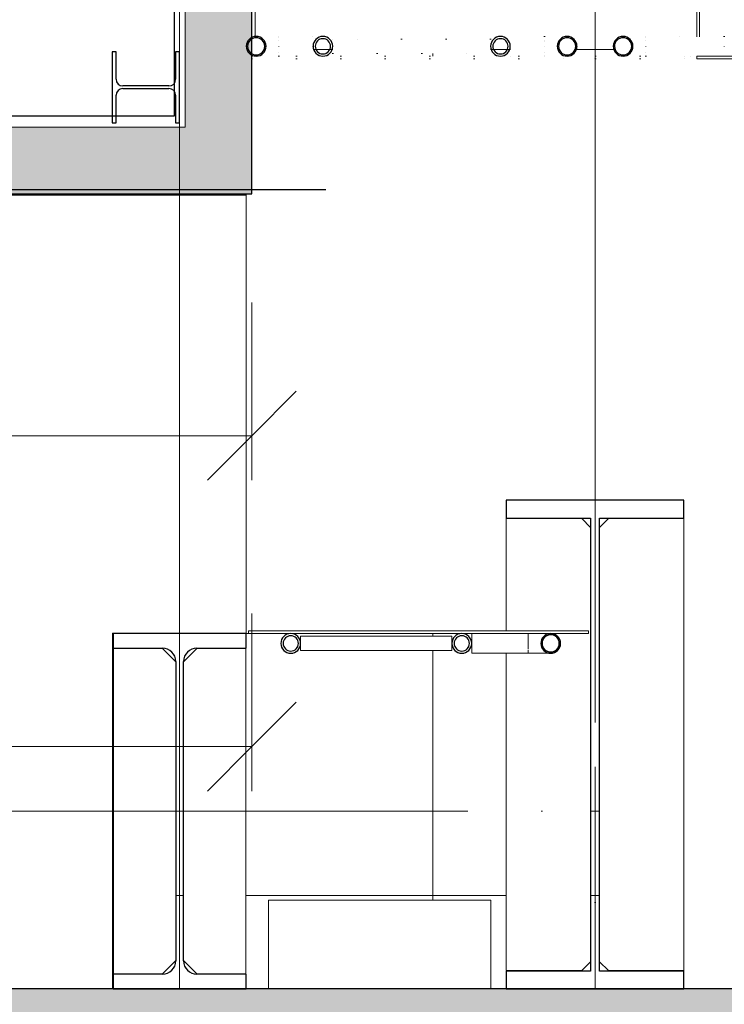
# Model space of a CAD drawing. Header units: millimetres. Extents: x 157133 to 260102, y -21587 to 34582.
# Tile 19 of 65: x 173410 to 174996, y 7315 to 9532. Entities that reach past the tile are written whole.
import ezdxf

# ---------------------------------------------------------------- set-up
doc = ezdxf.new("R2010")
doc.units = ezdxf.units.MM
for name, pattern in [('IMPORT-B_CARA_09', [100, 0, -100]), ('IMPORT-HP_01_CER_B', [800, 500, -100, 100, -100]), ('Osa', [2000, 1000, -500, 0, -500]), ('Čerchovaná 20mm', [3000, 2000, -500, 0, -500])]:
    doc.linetypes.add(name, pattern=pattern)
for name, color, linetype, lineweight in [('CA_IMPORTY18', 8, 'Continuous', 9), ('CA_KOTY', 3, 'Continuous', 9), ('CA_KOTY-100', 3, 'Continuous', 9), ('CA_OSY', 5, 'Osa', 9), ('CA_PODLAHA25', 7, 'Continuous', 13), ('CA_POHHRA25', 7, 'Continuous', 13), ('CA_REZY', 1, 'Continuous', 25), ('CA_SRAFY', 9, 'Continuous', 25)]:
    doc.layers.add(name, color=color, linetype=linetype, lineweight=lineweight)
doc.styles.add('Arial_4', font='arial.ttf', dxfattribs={"width": 0.8, "height": 200})
doc.dimstyles.new('HP_Přímá_-_2_mm_Ariel_1-100_1', dxfattribs={"dimscale": 304.8, "dimtxt": 204.05188, "dimasz": 0.656168, "dimexe": 0.328084, "dimexo": 0.0625, "dimgap": 0.164042, "dimtad": 1, "dimdec": 0, "dimzin": 0, "dimdsep": 46, "dimtxsty": 'Arial_4', "dimblk1": 'OBLIQUE', "dimblk2": 'OBLIQUE', "dimsah": 1, "dimcen": 0.09, "dimazin": 0, "dimtfac": 1, "dimtdec": 4, "dimtix": 1, "dimtmove": 0, "dimatfit": 3, "dimfxl": 0.984252, "dimfxlon": 1, "dimtvp": 1, "dimtolj": 1, "dimtzin": 0, "dimarcsym": 2})

# ---------------------------------------------------------------- blocks, each defined once
blk = doc.blocks.new('ocelová kce final - 11542_003_OK-HALA_TaO-2_ET_AciS_2025-05-29_upr_dwg-2597525-PŮDORYS _8_000 _ vestavek V7')
at = {"layer": 'CA_IMPORTY18', "color": 57}
for p, q in [((173940, 9494.2), (173940, 11690)), ((174934, 11685), (174934, 9493.4)), ((174940, 11685), (174940, 9493.4)), ((174114.5, 9465), (174070.6, 9465)), ((174340, 9456.3), (174340, 9450)), ((174340, 9450), (174340, 9456.3)), ((174514.3, 9465), (174469.7, 9465)), ((174747, 9465), (174662.8, 9465)), ((174705, 9450), (174705, 8450)), ((174705, 8450), (174705, 9450)), ((174934, 9450), (175610.7, 9450)), ((174934, 9450), (174934, 9444)), ((174934, 9444), (175610.7, 9444)), ((173920, 9139.9), (173920, 8150)), ((173920, 9139.9), (173920, 8151)), ((174505, 8450), (174505, 8156)), ((174705, 8450), (174505, 8450)), ((174705, 8450), (174905, 8450)), ((174905, 8450), (174905, 7350)), ((174505, 8409), (174675, 8409)), ((174675, 8409), (174695, 8389)), ((174715, 8389), (174735, 8409)), ((174735, 8409), (174905, 8409)), ((174695, 8389), (174695, 7411)), ((174715, 7411), (174715, 8389)), ((173920, 8151), (173619, 8151)), ((173619, 8151), (173619, 7350)), ((173620, 8070), (173620, 8151)), ((173920, 8150), (173620, 8150)), ((173925, 8150), (173920, 8150)), ((174690, 8156), (173925, 8156)), ((173925, 8156), (173925, 8150)), ((174690, 8150), (173925, 8150)), ((174382.7, 8143.8), (174042.3, 8143.8)), ((174042.3, 8111.8), (174042.3, 8143.8)), ((174340, 8150), (174340, 8143.8)), ((174340, 8143.8), (174340, 8150)), ((174382.7, 8111.8), (174382.7, 8143.8)), ((174554, 8150), (174427.3, 8150)), ((174427.3, 8127.8), (174427.3, 8150)), ((174554, 8149.7), (174554, 8150)), ((174554, 8140.9), (174554, 8148.5)), ((174554, 8140.8), (174554, 8139.2)), ((174554, 8127.8), (174554, 8139.2)), ((174690, 8150), (174690, 8156)), ((173621.2, 8116), (173731.2, 8116)), ((173621.2, 7384), (173621.2, 8116)), ((173731.2, 8116), (173761.2, 8086)), ((173778.7, 8086), (173808.8, 8116)), ((173808.8, 8116), (173918.7, 8116)), ((173918.7, 8116), (173918.7, 7384)), ((174427.3, 8105.5), (174427.3, 8127.8)), ((174554, 8115.5), (174554, 8127.8)), ((174042.3, 8111.8), (174382.7, 8111.8)), ((174340, 8111.8), (174340, 7549.9)), ((174340, 7549.9), (174340, 8111.8)), ((174427.3, 8105.5), (174554, 8105.5)), ((174505, 7391), (174505, 8106.6)), ((174554, 8107), (174554, 8113.4)), ((174554, 8105.5), (174554, 8105.8)), ((173761.2, 8086), (173761.2, 7414)), ((173778.7, 7414), (173778.7, 8086)), ((173621.2, 7670), (173619, 7670)), ((173621.2, 7430), (173619, 7430)), ((173620, 7430), (173620, 7425)), ((173620, 7350), (173620, 7425)), ((173761.2, 7414), (173731.2, 7384)), ((173808.8, 7384), (173778.7, 7414)), ((174695, 7411), (174675, 7391)), ((174735, 7391), (174715, 7411)), ((173731.2, 7384), (173621.2, 7384)), ((173918.7, 7384), (173808.8, 7384)), ((174675, 7391), (174505, 7391)), ((174905, 7391), (174735, 7391)), ((173619, 7350), (167881, 7350)), ((173970, 7350), (173620, 7350)), ((174905, 7350), (174470, 7350)), ((174905, 7350), (175610.7, 7350))]:
    blk.add_line(p, q, dxfattribs=at)
at = {"layer": 'CA_IMPORTY18', "color": 57, "linetype": 'IMPORT-B_CARA_09'}
for p, q in [((173993.2, 9494.5), (173993.2, 9494.2)), ((173993.2, 9493), (173993.2, 9485.4)), ((174070, 9494.5), (173993.2, 9494.5)), ((174070, 9494.5), (174070, 9472.3)), ((174591, 9494.5), (174514.3, 9494.5)), ((174514.3, 9472.3), (174514.3, 9494.5)), ((174591, 9494.2), (174591, 9494.5)), ((174591, 9485.4), (174591, 9493)), ((174995.7, 9494.5), (174819, 9494.5)), ((174819, 9494.5), (174819, 9494.2)), ((174819, 9493), (174819, 9485.4)), ((174995.7, 9494.5), (174995.7, 9472.3)), ((173993.2, 9484.5), (173993.2, 9472.3)), ((173993.2, 9472.3), (173993.2, 9459.2)), ((174070, 9472.3), (174070, 9450)), ((174469.7, 9488.3), (174114.5, 9488.3)), ((174114.5, 9488.3), (174114.5, 9456.3)), ((174469.7, 9488.3), (174469.7, 9456.3)), ((174514.3, 9450), (174514.3, 9472.3)), ((174591, 9483.4), (174591, 9485.3)), ((174591, 9472.3), (174591, 9484.5)), ((174591, 9459.2), (174591, 9472.3)), ((174819, 9484.5), (174819, 9472.3)), ((174819, 9472.3), (174819, 9460)), ((174995.7, 9472.3), (174995.7, 9450)), ((173932.5, 9450), (174704, 9450)), ((173993.2, 9457.5), (173993.2, 9459.3)), ((173993.2, 9457.9), (173993.2, 9451.5)), ((173993.2, 9450.3), (173993.2, 9450)), ((173993.2, 9450), (174070, 9450)), ((174114.5, 9456.3), (174469.7, 9456.3)), ((174514.3, 9450), (174591, 9450)), ((174591, 9459.3), (174591, 9459.2)), ((174591, 9451.5), (174591, 9457.9)), ((174591, 9450), (174591, 9450.3)), ((174704, 9444), (174704, 9450)), ((174706, 9450), (174934, 9450)), ((174706, 9450), (174706, 9444)), ((174819, 9457.5), (174819, 9459.2)), ((174819, 9457.9), (174819, 9451.5)), ((174819, 9450.3), (174819, 9450)), ((174819, 9450), (174995.7, 9450)), ((174934, 9444), (174934, 9450)), ((173932.5, 9444), (174704, 9444)), ((174706, 9444), (174934, 9444))]:
    blk.add_line(p, q, dxfattribs=at)
at = {"layer": 'CA_IMPORTY18', "color": 57, "linetype": 'IMPORT-HP_01_CER_B'}
for p, q in [((174705, 9450), (174705, 9465)), ((174705, 7349.9), (174705, 8450)), ((173770, 7349.9), (173770, 8150)), ((173619, 7750), (173621.2, 7750)), ((173761.2, 7750), (173778.7, 7750)), ((173918.7, 7750), (174505, 7750)), ((174695, 7750), (174715, 7750))]:
    blk.add_line(p, q, dxfattribs=at)
at = {"layer": 'CA_IMPORTY18', "color": 57, "linetype": 'IMPORT-B_CARA_09', "flags": 128}
for points in [[(173932.6, 9492.3), (173933.4, 9492.6), (173934.2, 9493), (173935, 9493.3), (173935.9, 9493.6), (173936.7, 9493.8), (173937.6, 9494), (173938.5, 9494.2), (173939.3, 9494.3), (173940.2, 9494.4), (173941.1, 9494.5), (173942, 9494.5), (173942.2, 9494.5)], [(173942.2, 9494.5), (173942.3, 9494.5), (173942.4, 9494.5), (173942.6, 9494.5), (173942.9, 9494.5), (173943.3, 9494.5), (173943.7, 9494.5), (173944.2, 9494.5), (173944.8, 9494.5), (173945.5, 9494.5), (173946.3, 9494.5), (173947.1, 9494.5), (173948, 9494.5), (173949, 9494.5), (173950, 9494.5), (173951.2, 9494.5), (173952.3, 9494.5), (173953.6, 9494.5), (173954.9, 9494.5), (173956.3, 9494.5), (173957.7, 9494.5), (173959.2, 9494.5), (173960.8, 9494.5), (173962.4, 9494.5), (173964, 9494.5), (173965.7, 9494.5), (173967.4, 9494.5), (173969.2, 9494.5), (173971, 9494.5), (173972.9, 9494.5), (173974.8, 9494.5), (173976.7, 9494.5), (173978.6, 9494.5), (173980.6, 9494.5), (173982.6, 9494.5), (173984.6, 9494.5), (173986.6, 9494.5), (173988.6, 9494.5), (173990.7, 9494.5), (173992.7, 9494.5), (173993.2, 9494.5)], [(173961.6, 9472.3), (173961.6, 9473), (173961.5, 9473.8), (173961.5, 9474.6), (173961.4, 9475.3), (173961.2, 9476.1), (173961, 9476.8), (173960.8, 9477.6), (173960.6, 9478.3), (173960.4, 9479.1), (173960.1, 9479.8), (173959.8, 9480.5), (173959.4, 9481.2), (173959, 9481.9), (173958.6, 9482.5), (173958.2, 9483.2), (173957.8, 9483.8), (173957.3, 9484.4), (173956.8, 9485), (173956.3, 9485.6), (173955.7, 9486.1), (173955.2, 9486.7), (173954.6, 9487.2), (173954, 9487.6), (173953.3, 9488.1), (173952.7, 9488.5), (173952, 9488.9), (173951.4, 9489.3), (173950.7, 9489.7), (173950, 9490), (173949.3, 9490.3), (173948.5, 9490.6), (173947.8, 9490.8), (173947.1, 9491), (173946.3, 9491.2), (173945.5, 9491.3), (173944.8, 9491.4), (173944, 9491.5), (173943.2, 9491.6), (173942.5, 9491.6), (173942.2, 9491.6)], [(174591, 9494.5), (174593, 9494.5), (174595.1, 9494.5), (174597.1, 9494.5), (174599.1, 9494.5), (174601.1, 9494.5), (174603.1, 9494.5), (174605.1, 9494.5), (174607, 9494.5), (174609, 9494.5), (174610.9, 9494.5), (174612.7, 9494.5), (174614.6, 9494.5), (174616.3, 9494.5), (174618.1, 9494.5), (174619.8, 9494.5), (174621.5, 9494.5), (174623.1, 9494.5), (174624.6, 9494.5), (174626.1, 9494.5), (174627.6, 9494.5), (174629, 9494.5), (174630.3, 9494.5), (174631.6, 9494.5), (174632.8, 9494.5), (174633.9, 9494.5), (174635, 9494.5), (174636, 9494.5), (174636.9, 9494.5), (174637.8, 9494.5), (174638.5, 9494.5), (174639.2, 9494.5), (174639.9, 9494.5), (174640.4, 9494.5), (174640.9, 9494.5), (174641.3, 9494.5), (174641.6, 9494.5), (174641.8, 9494.5), (174641.9, 9494.5), (174642, 9494.5), (174642, 9494.5)], [(174642, 9491.6), (174641.2, 9491.6), (174640.5, 9491.5), (174639.7, 9491.5), (174638.9, 9491.4), (174638.2, 9491.2), (174637.4, 9491), (174636.7, 9490.8), (174635.9, 9490.6), (174635.2, 9490.4), (174634.5, 9490.1), (174633.8, 9489.8), (174633.1, 9489.4), (174632.4, 9489), (174631.7, 9488.6), (174631.1, 9488.2), (174630.4, 9487.8), (174629.8, 9487.3), (174629.2, 9486.8), (174628.7, 9486.3), (174628.1, 9485.7), (174627.6, 9485.2), (174627.1, 9484.6), (174626.6, 9484), (174626.1, 9483.3), (174625.7, 9482.7), (174625.3, 9482), (174624.9, 9481.4), (174624.6, 9480.7), (174624.3, 9480), (174624, 9479.3), (174623.7, 9478.5), (174623.5, 9477.8), (174623.3, 9477.1), (174623.1, 9476.3), (174622.9, 9475.5), (174622.8, 9474.8), (174622.7, 9474), (174622.7, 9473.2), (174622.7, 9472.5), (174622.7, 9472.3)], [(174642, 9494.5), (174642.9, 9494.5), (174643.8, 9494.4), (174644.7, 9494.3), (174645.5, 9494.2), (174646.4, 9494.1), (174647.3, 9493.9), (174648.1, 9493.6), (174649, 9493.4), (174649.8, 9493.1), (174650.7, 9492.7), (174651.5, 9492.4), (174652.3, 9492), (174653.1, 9491.6), (174653.8, 9491.1), (174654.6, 9490.6), (174655.3, 9490.1), (174656, 9489.6), (174656.7, 9489), (174657.3, 9488.4), (174658, 9487.8), (174658.6, 9487.1), (174659.1, 9486.4), (174659.7, 9485.7), (174660.2, 9485), (174660.7, 9484.3), (174661.2, 9483.5), (174661.6, 9482.7), (174662, 9481.9), (174662.4, 9481.1), (174662.7, 9480.3), (174663, 9479.5), (174663.3, 9478.6), (174663.6, 9477.8), (174663.8, 9476.9), (174663.9, 9476), (174664.1, 9475.2), (174664.2, 9474.3), (174664.2, 9473.4), (174664.2, 9472.5), (174664.3, 9472.3)], [(174745.8, 9472.3), (174745.8, 9473.1), (174745.8, 9474), (174745.9, 9474.9), (174746, 9475.8), (174746.2, 9476.7), (174746.4, 9477.5), (174746.6, 9478.4), (174746.9, 9479.2), (174747.2, 9480.1), (174747.5, 9480.9), (174747.9, 9481.7), (174748.3, 9482.5), (174748.7, 9483.3), (174749.1, 9484.1), (174749.6, 9484.8), (174750.2, 9485.5), (174750.7, 9486.2), (174751.3, 9486.9), (174751.9, 9487.6), (174752.5, 9488.2), (174753.1, 9488.8), (174753.8, 9489.4), (174754.5, 9490), (174755.2, 9490.5), (174756, 9491), (174756.7, 9491.4), (174757.5, 9491.9), (174758.3, 9492.3), (174759.1, 9492.6), (174759.9, 9493), (174760.8, 9493.3), (174761.6, 9493.6), (174762.5, 9493.8), (174763.3, 9494), (174764.2, 9494.2), (174765.1, 9494.3), (174766, 9494.4), (174766.9, 9494.5), (174767.8, 9494.5), (174768, 9494.5)], [(174768, 9494.5), (174768, 9494.5), (174768.2, 9494.5), (174768.4, 9494.5), (174768.7, 9494.5), (174769, 9494.5), (174769.5, 9494.5), (174770, 9494.5), (174770.6, 9494.5), (174771.3, 9494.5), (174772, 9494.5), (174772.9, 9494.5), (174773.8, 9494.5), (174774.7, 9494.5), (174775.8, 9494.5), (174776.9, 9494.5), (174778.1, 9494.5), (174779.3, 9494.5), (174780.7, 9494.5), (174782, 9494.5), (174783.5, 9494.5), (174785, 9494.5), (174786.5, 9494.5), (174788.1, 9494.5), (174789.8, 9494.5), (174791.4, 9494.5), (174793.2, 9494.5), (174795, 9494.5), (174796.8, 9494.5), (174798.6, 9494.5), (174800.5, 9494.5), (174802.4, 9494.5), (174804.4, 9494.5), (174806.3, 9494.5), (174808.3, 9494.5), (174810.3, 9494.5), (174812.3, 9494.5), (174814.4, 9494.5), (174816.4, 9494.5), (174818.4, 9494.5), (174819, 9494.5)], [(174787.4, 9472.3), (174787.3, 9473), (174787.3, 9473.8), (174787.2, 9474.6), (174787.1, 9475.3), (174787, 9476.1), (174786.8, 9476.8), (174786.6, 9477.6), (174786.4, 9478.3), (174786.1, 9479.1), (174785.8, 9479.8), (174785.5, 9480.5), (174785.2, 9481.2), (174784.8, 9481.9), (174784.4, 9482.5), (174784, 9483.2), (174783.5, 9483.8), (174783, 9484.4), (174782.5, 9485), (174782, 9485.6), (174781.5, 9486.1), (174780.9, 9486.7), (174780.3, 9487.2), (174779.7, 9487.6), (174779.1, 9488.1), (174778.5, 9488.5), (174777.8, 9488.9), (174777.1, 9489.3), (174776.4, 9489.7), (174775.7, 9490), (174775, 9490.3), (174774.3, 9490.6), (174773.5, 9490.8), (174772.8, 9491), (174772, 9491.2), (174771.3, 9491.3), (174770.5, 9491.4), (174769.8, 9491.5), (174769, 9491.6), (174768.2, 9491.6), (174768, 9491.6)], [(173942.2, 9452.9), (173943, 9452.9), (173943.8, 9453), (173944.6, 9453), (173945.3, 9453.1), (173946.1, 9453.3), (173946.8, 9453.5), (173947.6, 9453.7), (173948.3, 9453.9), (173949.1, 9454.1), (173949.8, 9454.4), (173950.5, 9454.7), (173951.2, 9455.1), (173951.9, 9455.5), (173952.5, 9455.9), (173953.2, 9456.3), (173953.8, 9456.7), (173954.4, 9457.2), (173955, 9457.7), (173955.6, 9458.2), (173956.1, 9458.8), (173956.7, 9459.3), (173957.2, 9459.9), (173957.6, 9460.5), (173958.1, 9461.2), (173958.5, 9461.8), (173958.9, 9462.5), (173959.3, 9463.1), (173959.7, 9463.8), (173960, 9464.5), (173960.3, 9465.2), (173960.6, 9466), (173960.8, 9466.7), (173961, 9467.4), (173961.2, 9468.2), (173961.3, 9469), (173961.4, 9469.7), (173961.5, 9470.5), (173961.6, 9471.3), (173961.6, 9472), (173961.6, 9472.3)], [(174622.7, 9472.3), (174622.7, 9471.5), (174622.7, 9470.7), (174622.8, 9469.9), (174622.9, 9469.2), (174623, 9468.4), (174623.2, 9467.7), (174623.4, 9466.9), (174623.6, 9466.2), (174623.9, 9465.4), (174624.2, 9464.7), (174624.5, 9464), (174624.8, 9463.3), (174625.2, 9462.6), (174625.6, 9462), (174626, 9461.3), (174626.5, 9460.7), (174627, 9460.1), (174627.5, 9459.5), (174628, 9458.9), (174628.5, 9458.4), (174629.1, 9457.8), (174629.7, 9457.3), (174630.3, 9456.9), (174630.9, 9456.4), (174631.5, 9456), (174632.2, 9455.6), (174632.9, 9455.2), (174633.6, 9454.8), (174634.3, 9454.5), (174635, 9454.2), (174635.7, 9453.9), (174636.5, 9453.7), (174637.2, 9453.5), (174638, 9453.3), (174638.7, 9453.2), (174639.5, 9453.1), (174640.2, 9453), (174641, 9452.9), (174641.8, 9452.9), (174642, 9452.9)], [(174664.3, 9472.3), (174664.2, 9471.4), (174664.2, 9470.5), (174664.1, 9469.6), (174664, 9468.7), (174663.8, 9467.8), (174663.6, 9467), (174663.4, 9466.1), (174663.1, 9465.3), (174662.8, 9464.4), (174662.5, 9463.6), (174662.1, 9462.8), (174661.7, 9462), (174661.3, 9461.2), (174660.9, 9460.4), (174660.4, 9459.7), (174659.8, 9459), (174659.3, 9458.3), (174658.7, 9457.6), (174658.1, 9456.9), (174657.5, 9456.3), (174656.9, 9455.7), (174656.2, 9455.1), (174655.5, 9454.5), (174654.8, 9454), (174654, 9453.5), (174653.3, 9453.1), (174652.5, 9452.6), (174651.7, 9452.2), (174650.9, 9451.9), (174650.1, 9451.5), (174649.2, 9451.2), (174648.4, 9450.9), (174647.5, 9450.7), (174646.7, 9450.5), (174645.8, 9450.3), (174644.9, 9450.2), (174644, 9450.1), (174643.1, 9450), (174642.2, 9450), (174642, 9450)], [(174768, 9450), (174767.1, 9450), (174766.2, 9450.1), (174765.3, 9450.2), (174764.5, 9450.3), (174763.6, 9450.4), (174762.7, 9450.6), (174761.9, 9450.9), (174761, 9451.1), (174760.2, 9451.4), (174759.3, 9451.8), (174758.5, 9452.1), (174757.7, 9452.5), (174756.9, 9452.9), (174756.2, 9453.4), (174755.4, 9453.9), (174754.7, 9454.4), (174754, 9454.9), (174753.3, 9455.5), (174752.7, 9456.1), (174752, 9456.7), (174751.4, 9457.4), (174750.9, 9458.1), (174750.3, 9458.8), (174749.8, 9459.5), (174749.3, 9460.2), (174748.8, 9461), (174748.4, 9461.8), (174748, 9462.6), (174747.6, 9463.4), (174747.3, 9464.2), (174747, 9465), (174746.7, 9465.9), (174746.4, 9466.7), (174746.2, 9467.6), (174746.1, 9468.5), (174745.9, 9469.3), (174745.8, 9470.2), (174745.8, 9471.1), (174745.8, 9472), (174745.8, 9472.3)], [(174768, 9452.9), (174768.8, 9452.9), (174769.5, 9453), (174770.3, 9453), (174771.1, 9453.1), (174771.8, 9453.3), (174772.6, 9453.5), (174773.3, 9453.7), (174774.1, 9453.9), (174774.8, 9454.1), (174775.5, 9454.4), (174776.2, 9454.7), (174776.9, 9455.1), (174777.6, 9455.5), (174778.3, 9455.9), (174778.9, 9456.3), (174779.6, 9456.7), (174780.2, 9457.2), (174780.8, 9457.7), (174781.3, 9458.2), (174781.9, 9458.8), (174782.4, 9459.3), (174782.9, 9459.9), (174783.4, 9460.5), (174783.9, 9461.2), (174784.3, 9461.8), (174784.7, 9462.5), (174785.1, 9463.1), (174785.4, 9463.8), (174785.7, 9464.5), (174786, 9465.2), (174786.3, 9466), (174786.5, 9466.7), (174786.7, 9467.4), (174786.9, 9468.2), (174787.1, 9469), (174787.2, 9469.7), (174787.3, 9470.5), (174787.3, 9471.3), (174787.3, 9472), (174787.4, 9472.3)], [(173942.2, 9450), (173941.4, 9450), (173940.5, 9450.1), (173939.6, 9450.2), (173938.7, 9450.3), (173937.8, 9450.4), (173937, 9450.6), (173936.1, 9450.9), (173935.3, 9451.1), (173934.4, 9451.4), (173933.6, 9451.8), (173932.8, 9452.1)], [(173993.2, 9450), (173991.2, 9450), (173989.2, 9450), (173987.1, 9450), (173985.1, 9450), (173983.1, 9450), (173981.1, 9450), (173979.2, 9450), (173977.2, 9450), (173975.3, 9450), (173973.4, 9450), (173971.5, 9450), (173969.7, 9450), (173967.9, 9450), (173966.2, 9450), (173964.5, 9450), (173962.8, 9450), (173961.2, 9450), (173959.6, 9450), (173958.1, 9450), (173956.7, 9450), (173955.3, 9450), (173953.9, 9450), (173952.7, 9450), (173951.5, 9450), (173950.3, 9450), (173949.3, 9450), (173948.3, 9450), (173947.3, 9450), (173946.5, 9450), (173945.7, 9450), (173945, 9450), (173944.4, 9450), (173943.8, 9450), (173943.4, 9450), (173943, 9450), (173942.7, 9450), (173942.5, 9450), (173942.3, 9450), (173942.3, 9450), (173942.2, 9450)], [(174642, 9450), (174642, 9450), (174641.8, 9450), (174641.6, 9450), (174641.3, 9450), (174641, 9450), (174640.5, 9450), (174640, 9450), (174639.4, 9450), (174638.7, 9450), (174638, 9450), (174637.1, 9450), (174636.2, 9450), (174635.3, 9450), (174634.2, 9450), (174633.1, 9450), (174631.9, 9450), (174630.7, 9450), (174629.3, 9450), (174628, 9450), (174626.5, 9450), (174625, 9450), (174623.5, 9450), (174621.9, 9450), (174620.2, 9450), (174618.6, 9450), (174616.8, 9450), (174615, 9450), (174613.2, 9450), (174611.4, 9450), (174609.5, 9450), (174607.6, 9450), (174605.6, 9450), (174603.7, 9450), (174601.7, 9450), (174599.7, 9450), (174597.7, 9450), (174595.6, 9450), (174593.6, 9450), (174591.6, 9450), (174591, 9450)], [(174819, 9450), (174817, 9450), (174814.9, 9450), (174812.9, 9450), (174810.9, 9450), (174808.9, 9450), (174806.9, 9450), (174804.9, 9450), (174803, 9450), (174801, 9450), (174799.1, 9450), (174797.3, 9450), (174795.4, 9450), (174793.7, 9450), (174791.9, 9450), (174790.2, 9450), (174788.5, 9450), (174786.9, 9450), (174785.4, 9450), (174783.9, 9450), (174782.4, 9450), (174781, 9450), (174779.7, 9450), (174778.4, 9450), (174777.2, 9450), (174776.1, 9450), (174775, 9450), (174774, 9450), (174773.1, 9450), (174772.2, 9450), (174771.5, 9450), (174770.8, 9450), (174770.1, 9450), (174769.6, 9450), (174769.1, 9450), (174768.7, 9450), (174768.4, 9450), (174768.2, 9450), (174768.1, 9450), (174768, 9450), (174768, 9450)]]:
    blk.add_lwpolyline(points, dxfattribs=at)
at = {"layer": 'CA_IMPORTY18', "color": 57, "flags": 128}
for points in [[(174554, 8150), (174556, 8150), (174558.1, 8150), (174560.1, 8150), (174562.1, 8150), (174564.1, 8150), (174566.1, 8150), (174568.1, 8150), (174570, 8150), (174572, 8150), (174573.9, 8150), (174575.7, 8150), (174577.6, 8150), (174579.3, 8150), (174581.1, 8150), (174582.8, 8150), (174584.5, 8150), (174586.1, 8150), (174587.6, 8150), (174589.1, 8150), (174590.6, 8150), (174592, 8150), (174593.3, 8150), (174594.6, 8150), (174595.8, 8150), (174596.9, 8150), (174598, 8150), (174599, 8150), (174599.9, 8150), (174600.8, 8150), (174601.5, 8150), (174602.2, 8150), (174602.9, 8150), (174603.4, 8150), (174603.9, 8150), (174604.3, 8150), (174604.6, 8150), (174604.8, 8150), (174604.9, 8150), (174605, 8150), (174605, 8150)], [(174605, 8147.1), (174604.2, 8147.1), (174603.5, 8147), (174602.7, 8147), (174601.9, 8146.9), (174601.2, 8146.7), (174600.4, 8146.5), (174599.7, 8146.3), (174598.9, 8146.1), (174598.2, 8145.9), (174597.5, 8145.6), (174596.8, 8145.3), (174596.1, 8144.9), (174595.4, 8144.5), (174594.7, 8144.1), (174594.1, 8143.7), (174593.4, 8143.3), (174592.8, 8142.8), (174592.2, 8142.3), (174591.7, 8141.8), (174591.1, 8141.2), (174590.6, 8140.7), (174590.1, 8140.1), (174589.6, 8139.5), (174589.1, 8138.8), (174588.7, 8138.2), (174588.3, 8137.5), (174587.9, 8136.9), (174587.6, 8136.2), (174587.3, 8135.5), (174587, 8134.8), (174586.7, 8134), (174586.5, 8133.3), (174586.3, 8132.6), (174586.1, 8131.8), (174585.9, 8131), (174585.8, 8130.3), (174585.7, 8129.5), (174585.7, 8128.7), (174585.7, 8128), (174585.7, 8127.8)], [(174605, 8150), (174605.9, 8150), (174606.8, 8149.9), (174607.7, 8149.8), (174608.5, 8149.7), (174609.4, 8149.6), (174610.3, 8149.4), (174611.1, 8149.1), (174612, 8148.9), (174612.8, 8148.6), (174613.7, 8148.2), (174614.5, 8147.9), (174615.3, 8147.5), (174616.1, 8147.1), (174616.8, 8146.6), (174617.6, 8146.1), (174618.3, 8145.6), (174619, 8145.1), (174619.7, 8144.5), (174620.3, 8143.9), (174621, 8143.3), (174621.6, 8142.6), (174622.1, 8141.9), (174622.7, 8141.2), (174623.2, 8140.5), (174623.7, 8139.8), (174624.2, 8139), (174624.6, 8138.2), (174625, 8137.4), (174625.4, 8136.6), (174625.7, 8135.8), (174626, 8135), (174626.3, 8134.1), (174626.6, 8133.3), (174626.8, 8132.4), (174626.9, 8131.5), (174627.1, 8130.7), (174627.2, 8129.8), (174627.2, 8128.9), (174627.2, 8128), (174627.3, 8127.8)], [(174585.7, 8127.8), (174585.7, 8127), (174585.7, 8126.2), (174585.8, 8125.4), (174585.9, 8124.7), (174586, 8123.9), (174586.2, 8123.2), (174586.4, 8122.4), (174586.6, 8121.7), (174586.9, 8120.9), (174587.2, 8120.2), (174587.5, 8119.5), (174587.8, 8118.8), (174588.2, 8118.1), (174588.6, 8117.5), (174589, 8116.8), (174589.5, 8116.2), (174590, 8115.6), (174590.5, 8115), (174591, 8114.4), (174591.5, 8113.9), (174592.1, 8113.3), (174592.7, 8112.8), (174593.3, 8112.4), (174593.9, 8111.9), (174594.5, 8111.5), (174595.2, 8111.1), (174595.9, 8110.7), (174596.6, 8110.3), (174597.3, 8110), (174598, 8109.7), (174598.7, 8109.4), (174599.5, 8109.2), (174600.2, 8109), (174601, 8108.8), (174601.7, 8108.7), (174602.5, 8108.6), (174603.2, 8108.5), (174604, 8108.4), (174604.8, 8108.4), (174605, 8108.4)], [(174627.3, 8127.8), (174627.2, 8126.9), (174627.2, 8126), (174627.1, 8125.1), (174627, 8124.2), (174626.8, 8123.3), (174626.6, 8122.5), (174626.4, 8121.6), (174626.1, 8120.8), (174625.8, 8119.9), (174625.5, 8119.1), (174625.1, 8118.3), (174624.7, 8117.5), (174624.3, 8116.7), (174623.9, 8115.9), (174623.4, 8115.2), (174622.8, 8114.5), (174622.3, 8113.8), (174621.7, 8113.1), (174621.1, 8112.4), (174620.5, 8111.8), (174619.9, 8111.2), (174619.2, 8110.6), (174618.5, 8110), (174617.8, 8109.5), (174617, 8109), (174616.3, 8108.6), (174615.5, 8108.1), (174614.7, 8107.7), (174613.9, 8107.4), (174613.1, 8107), (174612.2, 8106.7), (174611.4, 8106.4), (174610.5, 8106.2), (174609.7, 8106), (174608.8, 8105.8), (174607.9, 8105.7), (174607, 8105.6), (174606.1, 8105.5), (174605.2, 8105.5), (174605, 8105.5)], [(174605, 8105.5), (174605, 8105.5), (174604.8, 8105.5), (174604.6, 8105.5), (174604.3, 8105.5), (174604, 8105.5), (174603.5, 8105.5), (174603, 8105.5), (174602.4, 8105.5), (174601.7, 8105.5), (174601, 8105.5), (174600.1, 8105.5), (174599.2, 8105.5), (174598.3, 8105.5), (174597.2, 8105.5), (174596.1, 8105.5), (174594.9, 8105.5), (174593.7, 8105.5), (174592.3, 8105.5), (174591, 8105.5), (174589.5, 8105.5), (174588, 8105.5), (174586.5, 8105.5), (174584.9, 8105.5), (174583.2, 8105.5), (174581.6, 8105.5), (174579.8, 8105.5), (174578, 8105.5), (174576.2, 8105.5), (174574.4, 8105.5), (174572.5, 8105.5), (174570.6, 8105.5), (174568.6, 8105.5), (174566.7, 8105.5), (174564.7, 8105.5), (174562.7, 8105.5), (174560.7, 8105.5), (174558.6, 8105.5), (174556.6, 8105.5), (174554.6, 8105.5), (174554, 8105.5)]]:
    blk.add_lwpolyline(points, dxfattribs=at)
at = {"layer": 'CA_IMPORTY18', "color": 57, "linetype": 'IMPORT-B_CARA_09'}
for centre, radius, start, end in [((173942.2, 9472.3), 22.2, 360, 116.3175), ((173942.2, 9472.3), 19.3, 360, 120), ((174642, 9472.3), 19.4, 0, 180), ((174642, 9472.3), 22.3, 0, 139.6673), ((174768, 9472.3), 22.2, 360, 180), ((174768, 9472.3), 19.3, 360, 180), ((173942.2, 9472.3), 22.3, 243.6753, 0), ((173942.2, 9472.3), 19.4, 240, 0), ((174642, 9472.3), 22.3, 140, 180), ((174642, 9472.3), 22.2, 180, 220), ((174642, 9472.3), 19.3, 180, 360), ((174642, 9472.3), 22.2, 220.3102, 360), ((174768, 9472.3), 22.3, 180, 0), ((174768, 9472.3), 19.4, 180, 360)]:
    blk.add_arc(centre, radius, start, end, dxfattribs=at)
at = {"layer": 'CA_IMPORTY18', "color": 57}
for radius, start, end in [(22.2, 360, 180), (19.3, 360, 180), (22.2, 180, 0), (19.3, 180, 0)]:
    blk.add_arc((174605, 8127.8), radius, start, end, dxfattribs=at)
at = {"layer": 'CA_REZY'}
for p, q in [((173627, 9460), (173618, 9460)), ((173618, 9460), (173618, 9300)), ((173627, 9398), (173627, 9460)), ((173770, 9460), (173761, 9460)), ((173761, 9460), (173761, 9398)), ((173770, 9300), (173770, 9460)), ((173746, 9383), (173642, 9383)), ((173627, 9300), (173627, 9362)), ((173642, 9377), (173746, 9377)), ((173761, 9362), (173761, 9300)), ((173618, 9300), (173627, 9300)), ((173761, 9300), (173770, 9300)), ((174905, 8450), (174505, 8450)), ((174505, 8450), (174505, 8410)), ((174905, 8410), (174905, 8450)), ((174505, 8410), (174695, 8410)), ((174695, 8410), (174695, 7390)), ((174715, 7390), (174715, 8410)), ((174715, 8410), (174905, 8410)), ((173920, 8150), (173620, 8150)), ((173620, 8150), (173620, 8117)), ((173920, 8117), (173920, 8150)), ((173620, 8117), (173731.2, 8117)), ((173808.8, 8117), (173920, 8117)), ((173761.2, 8087), (173761.2, 7413)), ((173778.7, 7413), (173778.7, 8087)), ((174695, 7390), (174505, 7390)), ((174505, 7390), (174505, 7350)), ((174905, 7390), (174715, 7390)), ((174905, 7350), (174905, 7390)), ((173731.2, 7383), (173620, 7383)), ((173620, 7383), (173620, 7350)), ((173920, 7383), (173808.8, 7383)), ((173920, 7350), (173920, 7383)), ((173620, 7350), (173920, 7350)), ((174505, 7350), (174905, 7350))]:
    blk.add_line(p, q, dxfattribs=at)
for centre, radius, start, end in [((173942.2, 9472.3), 22.2, 0, 180), ((173942.2, 9472.3), 19.3, 0, 180), ((174092.3, 9472.3), 22.2, 0, 180), ((174092.3, 9472.3), 17.2, 0, 180), ((174492, 9472.3), 22.2, 0, 180), ((174492, 9472.3), 17.2, 0, 180), ((174642, 9472.3), 22.2, 0, 180), ((174642, 9472.3), 19.4, 0, 180), ((174768, 9472.3), 22.2, 0, 180), ((174768, 9472.3), 19.4, 0, 180), ((173942.2, 9472.3), 22.2, 180, 0), ((173942.2, 9472.3), 19.4, 180, 0), ((174092.3, 9472.3), 22.2, 180, 0), ((174092.3, 9472.3), 17.2, 180, 0), ((174492, 9472.3), 22.2, 180, 0), ((174492, 9472.3), 17.2, 180, 0), ((174642, 9472.3), 22.2, 180, 0), ((174642, 9472.3), 19.3, 180, 0), ((174768, 9472.3), 22.2, 180, 0), ((174768, 9472.3), 19.3, 180, 0), ((173642, 9398), 15, 180, 270), ((173746, 9398), 15, 270, 0), ((173642, 9362), 15, 90, 180), ((173746, 9362), 15, 0, 90), ((174020, 8127.8), 22.2, 0, 180), ((174020, 8127.8), 17.2, 0, 180), ((174405, 8127.8), 22.2, 0, 180), ((174405, 8127.8), 17.2, 0, 180), ((174605, 8127.8), 22.2, 0, 180), ((174605, 8127.8), 19.4, 0, 180), ((173731.2, 8087), 30, 0, 90), ((173808.8, 8087), 30, 90, 180), ((174020, 8127.8), 22.2, 180, 0), ((174020, 8127.8), 17.2, 180, 0), ((174405, 8127.8), 22.2, 180, 0), ((174405, 8127.8), 17.2, 180, 0), ((174605, 8127.8), 22.2, 180, 0), ((174605, 8127.8), 19.3, 180, 0), ((173731.2, 7413), 30, 270, 0), ((173808.8, 7413), 30, 180, 270)]:
    blk.add_arc(centre, radius, start, end, dxfattribs=at)
blk = doc.blocks.new('ocelová kce final - ocelová kce final-2597615-PŮDORYS _8_000 _ vestavek V7')
blk.add_blockref('ocelová kce final - 11542_003_OK-HALA_TaO-2_ET_AciS_2025-05-29_upr_dwg-2597525-PŮDORYS _8_000 _ vestavek V7', (0, 0))
blk = doc.blocks.new('DIMBLOCK46-PŮDORYS _8_000 _ vestavek V7')
at = {"layer": 'CA_KOTY-100'}
for p, q in [((170619.9, 8595.4), (170619.9, 8895.4)), ((173932.5, 8595.4), (173932.5, 8895.4)), ((170619.9, 8595.4), (170719.9, 8695.4)), ((173932.5, 8595.4), (174032.5, 8695.4)), ((170619.9, 8595.4), (170519.9, 8495.4)), ((170619.9, 8595.4), (173932.5, 8595.4)), ((170619.9, 8595.4), (170619.9, 8495.4)), ((173932.5, 8595.4), (173832.5, 8495.4)), ((173932.5, 8595.4), (173932.5, 8495.4))]:
    blk.add_line(p, q, dxfattribs=at)
at = {"layer": 'CA_KOTY-100', "color": 0, "insert": (172031.3, 8905.1), "char_height": 200, "width": 587.669, "attachment_point": 1, "line_spacing_factor": 0.941778, "style": 'Arial_4'}
blk.add_mtext('3313', dxfattribs=at)
blk = doc.blocks.new('_Oblique')
at = {"color": 0, "linetype": 'ByBlock', "lineweight": -2}
blk.add_line((-0.5, -0.5), (0.5, 0.5), dxfattribs=at)
blk = doc.blocks.new('DIMBLOCK47-PŮDORYS _8_000 _ vestavek V7')
at = {"layer": 'CA_KOTY-100'}
for p, q in [((161607.5, 7895.3), (161607.5, 8195.3)), ((173932.5, 7895.3), (173932.5, 8195.3)), ((161607.5, 7895.3), (161707.5, 7995.3)), ((173932.5, 7895.3), (174032.5, 7995.3)), ((161607.5, 7895.3), (161507.5, 7795.3)), ((161607.5, 7895.3), (173932.5, 7895.3)), ((161607.5, 7895.3), (161607.5, 7795.3)), ((173932.5, 7895.3), (173832.5, 7795.3)), ((173932.5, 7895.3), (173932.5, 7795.3))]:
    blk.add_line(p, q, dxfattribs=at)
at = {"layer": 'CA_KOTY-100', "color": 0, "insert": (167463.9, 8204.9), "char_height": 200, "width": 734.587, "attachment_point": 1, "line_spacing_factor": 0.941778, "style": 'Arial_4'}
blk.add_mtext('12325', dxfattribs=at)

msp = doc.modelspace()

# ---------------------------------------------------------------- hatches: boundary and pattern name
at = {"layer": 'CA_SRAFY', "lineweight": 9}
h = msp.add_hatch(dxfattribs=at)
h.set_pattern_fill('FP_7', color=256, angle=161.57, style=0, pattern_type=2)
h.set_pattern_definition([(71.57, (173762.54, 12922.298), (-0.003194, 40.64254), [6.096, -283.058, 32.106, 0]), (288.43, (173762.54, 12932.458), (0.003194, 40.64254), [6.096, -283.058, 31.648, 0]), (18.43, (173762.54, 12922.298), (-101.60858, -20.31297), [96.368, -224.892]), (341.57, (173762.54, 12932.458), (101.60858, -20.31297), [96.368, -224.892])])
h.paths.add_polyline_path([(173824.2, 9139.9), (173932.5, 9139.9), (173932.5, 10307.9), (173782.5, 10307.9), (173782.5, 9139.9)])
h.paths.add_polyline_path([(173782.5, 12807.9), (173932.5, 12807.9), (173932.5, 16588), (173782.5, 16588), (173782.5, 12833.4)])
h = msp.add_hatch(dxfattribs=at)
h.set_pattern_fill('FP_9', color=256, angle=-198.43, style=0, pattern_type=2)
h.set_pattern_definition([(341.57, (167764.9, 9309.804), (40.64254, 0.003194), [6.096, -283.058, 32.106, 0]), (198.43, (167775.059, 9309.804), (40.64254, -0.003194), [6.096, -283.058, 31.648, 0]), (288.43, (167764.9, 9309.804), (-20.31297, 101.608582), [96.368, -224.892]), (251.57, (167775.059, 9309.804), (-20.31297, -101.608582), [96.368, -224.892])])
h.paths.add_polyline_path([(170929, 9139.9), (173782.5, 9139.9), (173782.5, 9289.9), (170619.9, 9289.9), (170619.9, 9139.9), (170682.6, 9139.9)])
h.paths.add_polyline_path([(161811.9, 9139.9), (163919.9, 9139.9), (163919.9, 9289.9), (161757.5, 9289.9), (161757.5, 9218.6), (161782.5, 9218.6), (161782.5, 9139.9)])
h = msp.add_hatch(dxfattribs=at)
h.set_pattern_fill('FP_1', color=256, angle=66.422, style=0, pattern_type=2)
h.set_pattern_definition([(66.422, (123262.17, 7154.73), (-4.6e-05, 97.175588), [16.779, -8.852, 44.162, -8.852, -27.382]), (66.422, (123262.17, 7154.73), (-4.6e-05, 97.175588), [-78.645, 16.779, -10.603]), (113.578, (123236.724, 7154.73), (-42.410543, -0.000105), [16.779, -8.852, 44.162, -8.852, -27.382]), (113.578, (123236.724, 7154.73), (-42.410543, -0.000105), [-78.645, 16.779, -10.603]), (360, (123236.72, 7154.73), (2e-12, 97.175), [25.446, -16.964]), (360, (123257.93, 7242.19), (2e-12, 97.175), [25.446, -16.964]), (90, (123230.01, 7170.11), (-42.411, 1e-12), [8.112, -89.063]), (90, (123251.217, 7218.697), (-42.411, 1e-12), [8.112, -89.063]), (90, (123268.88, 7170.11), (-42.411, 1e-12), [8.112, -89.063]), (90, (123290.087, 7218.697), (-42.411, 1e-12), [8.112, -89.063])])
h.paths.add_polyline_path([(174871.5, 7149.9), (175610.7, 7149.9), (175610.7, 7349.9), (159840.7, 7349.9), (159840.7, 7149.9), (174748.3, 7149.9)])

# ---------------------------------------------------------------- linework, layer by layer
at = {"layer": 'CA_OSY', "linetype": 'Čerchovaná 20mm'}
for p, q in [((173770, 4591.5), (173770, 33382.5)), ((174705, 5044), (174705, 32112.5)), ((160084.6, 7749.9), (178168.3, 7749.9))]:
    msp.add_line(p, q, dxfattribs=at)
at = {"layer": 'CA_PODLAHA25'}
for p, q in [((161607.5, 9137.4), (173920, 9137.4)), ((173920, 9137.4), (173920, 9139.9)), ((173761.2, 7559.9), (173778.8, 7559.9)), ((173918.8, 7559.9), (174505, 7559.9)), ((174695, 7559.9), (174715, 7559.9))]:
    msp.add_line(p, q, dxfattribs=at)
at = {"layer": 'CA_POHHRA25'}
for p, q in [((173782.5, 9289.9), (173782.5, 10307.9)), ((170619.9, 9289.9), (173782.5, 9289.9)), ((173970, 7349.9), (173970, 7549.9)), ((174470, 7549.9), (173970, 7549.9)), ((174470, 7549.9), (174470, 7349.9))]:
    msp.add_line(p, q, dxfattribs=at)
at = {"layer": 'CA_REZY'}
for p, q in [((173757.5, 10307.9), (173757.5, 9314.9)), ((173932.5, 9139.9), (173932.5, 10307.9)), ((173757.5, 9314.9), (170619.9, 9314.9)), ((161619, 9150), (174099, 9150)), ((170619.9, 9139.9), (173932.5, 9139.9)), ((175610.7, 7349.9), (159840.7, 7349.9))]:
    msp.add_line(p, q, dxfattribs=at)

# ---------------------------------------------------------------- block references
at = {"layer": 'CA_IMPORTY18', "color": 57}
msp.add_blockref('ocelová kce final - ocelová kce final-2597615-PŮDORYS _8_000 _ vestavek V7', (0, 0), dxfattribs=at)

# ---------------------------------------------------------------- dimensions: what is measured, and where the dimension line sits
at = {"layer": 'CA_KOTY'}
for base, p1, p2, override, picture, middle in [((173932.5, 8595.4), (170619.9, 8895.4), (173932.5, 8895.4), {"dimpost": '<>', "dimfxl": 3312.57508}, 'DIMBLOCK46-PŮDORYS _8_000 _ vestavek V7', (172276.2, 8747.6)), ((173932.5, 7895.3), (161607.5, 8195.3), (173932.5, 8195.3), {"dimpost": '<>', "dimfxl": 12324.959596}, 'DIMBLOCK47-PŮDORYS _8_000 _ vestavek V7', (167770, 8047.5))]:
    dim = msp.add_linear_dim(base=base, p1=p1, p2=p2, dimstyle='HP_Přímá_-_2_mm_Ariel_1-100_1', override=override, dxfattribs=at)
    dim.commit()
    dim.dimension.update_dxf_attribs({"geometry": picture, "text_midpoint": middle})

doc.saveas('drawing.dxf')
